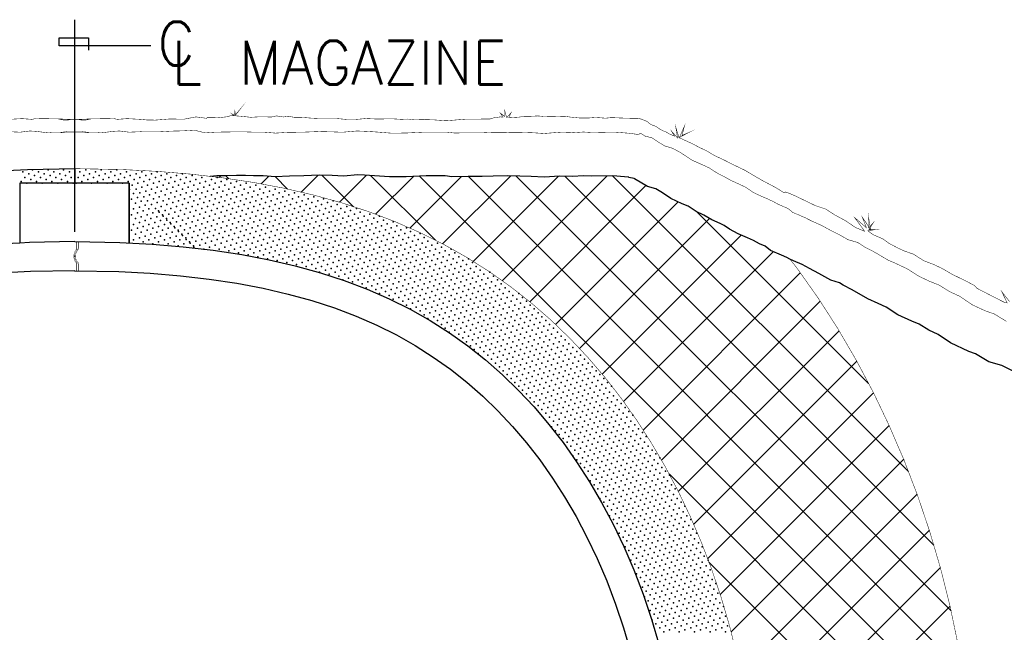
# Model space of a CAD drawing. Extents: x 18 to 372, y 0 to 250.
# Tile 8 of 11: x 313 to 341, y 52 to 70. Entities that reach past the tile are written whole.
import ezdxf

# ---------------------------------------------------------------- set-up
doc = ezdxf.new("R2010")
doc.units = 0
doc.header["$MEASUREMENT"] = 0
for name, color, linetype in [('ARC', 7, 'CONTINUOUS'), ('ARC-FTNG', 7, 'CONTINUOUS'), ('DWG-LINES', 7, 'CONTINUOUS'), ('HATCH', 7, 'CONTINUOUS'), ('POINTS', 7, 'CONTINUOUS'), ('SYMBOLS', 7, 'CONTINUOUS'), ('TEXT', 7, 'CONTINUOUS')]:
    doc.layers.add(name, color=color, linetype=linetype)
doc.styles.add('TXT_SHX', font='txt.shx')

# ---------------------------------------------------------------- blocks, each defined once
blk = doc.blocks.new('S_TERM')
at = {"layer": 'TEXT', "color": 253, "linetype": 'CONTINUOUS'}
blk.add_lwpolyline([(10.6041, -0.5721), (-1.99, -0.5721), (-1.99, 0.5176), (2.0445, 0.5176), (2.0445, -1.1714)], dxfattribs=at)

msp = doc.modelspace()

# ---------------------------------------------------------------- linework, layer by layer
at = {"layer": 'ARC', "color": 7, "linetype": 'CONTINUOUS'}
for points, const_width in [([(312.472, 65.619), (313.469, 65.671), (314.819, 65.696), (314.819, 65.276), (313.248, 65.276), (313.248, 63.57), (312.6, 63.535)], 0.0138), ([(333.743, 51.799), (333.53, 52.644), (333.288, 53.464), (333.02, 54.258), (332.725, 55.026), (332.405, 55.77), (332.061, 56.489), (331.693, 57.184), (331.301, 57.855), (330.885, 58.501), (330.446, 59.123), (329.982, 59.72), (329.493, 60.291), (328.98, 60.837), (328.442, 61.357), (327.878, 61.849), (327.288, 62.314), (326.673, 62.75), (326.031, 63.156), (325.363, 63.532), (324.668, 63.877), (323.947, 64.192), (323.199, 64.475), (322.423, 64.727), (321.619, 64.948), (320.787, 65.14), (319.926, 65.302), (319.036, 65.435), (318.688, 65.475), (318.116, 65.541), (317.165, 65.619), (316.168, 65.671), (314.819, 65.696), (314.819, 65.276), (316.389, 65.276), (316.389, 63.57), (317.038, 63.535), (317.924, 63.462), (318.776, 63.364), (319.594, 63.241), (320.376, 63.093), (321.125, 62.92), (321.841, 62.722), (322.525, 62.499), (323.179, 62.251), (323.805, 61.977), (324.404, 61.678), (324.979, 61.353), (325.529, 61.004), (326.056, 60.629), (326.561, 60.23), (327.045, 59.806), (327.508, 59.357), (327.952, 58.884), (328.375, 58.386), (328.78, 57.865), (329.165, 57.318), (329.531, 56.748), (329.878, 56.154), (330.205, 55.535), (330.512, 54.892), (330.797, 54.225), (331.062, 53.534), (331.303, 52.819), (331.521, 52.078)], 0.0138), ([(333.743, 51.799), (333.53, 52.644), (333.288, 53.464), (333.02, 54.258), (332.725, 55.026), (332.405, 55.77), (332.061, 56.489), (331.693, 57.184), (331.301, 57.855), (330.885, 58.501), (330.446, 59.123), (329.982, 59.72), (329.493, 60.291), (328.98, 60.837), (328.442, 61.357), (327.878, 61.849), (327.288, 62.314), (326.673, 62.75), (326.031, 63.156), (325.363, 63.532), (324.668, 63.877), (323.947, 64.192), (323.199, 64.475), (322.423, 64.727), (321.619, 64.948), (320.787, 65.14), (319.926, 65.302), (319.036, 65.435), (318.688, 65.475), (318.116, 65.541), (317.165, 65.619), (316.168, 65.671), (314.819, 65.696), (314.819, 65.276), (316.389, 65.276), (316.389, 63.57), (317.038, 63.535), (317.924, 63.462), (318.776, 63.364), (319.594, 63.241), (320.376, 63.093), (321.125, 62.92), (321.841, 62.722), (322.525, 62.499), (323.179, 62.251), (323.805, 61.977), (324.404, 61.678), (324.979, 61.353), (325.529, 61.004), (326.056, 60.629), (326.561, 60.23), (327.045, 59.806), (327.508, 59.357), (327.952, 58.884), (328.375, 58.386), (328.78, 57.865), (329.165, 57.318), (329.531, 56.748), (329.878, 56.154), (330.205, 55.535), (330.512, 54.892), (330.797, 54.225), (331.062, 53.534), (331.303, 52.819), (331.521, 52.078)], 0.00984), ([(335.259, 63.113), (335.467, 62.846), (336.067, 61.998), (336.629, 61.124), (337.154, 60.225), (337.644, 59.302), (338.097, 58.353), (338.516, 57.379), (338.899, 56.379), (339.248, 55.35), (339.56, 54.292), (339.834, 53.202), (340.069, 52.077)], 0.0138), ([(335.259, 63.113), (335.467, 62.846), (336.067, 61.998), (336.629, 61.124), (337.154, 60.225), (337.644, 59.302), (338.097, 58.353), (338.516, 57.379), (338.899, 56.379), (339.248, 55.35), (339.56, 54.292), (339.834, 53.202), (340.069, 52.077)], 0.00984)]:
    msp.add_lwpolyline(points, dxfattribs=dict(at, const_width=const_width))
for points in [[(312.472, 65.619), (313.469, 65.671), (314.819, 65.696), (314.819, 65.276), (313.248, 65.276), (313.248, 63.57), (312.6, 63.535)], [(335.259, 63.113), (335.169, 63.159), (335.017, 63.227), (334.701, 63.352), (334.549, 63.478), (334.388, 63.546), (334.215, 63.642), (334.05, 63.717), (333.78, 63.835), (333.532, 63.964), (333.377, 64.074), (333.271, 64.124), (333.027, 64.235), (332.796, 64.362), (332.579, 64.469), (332.348, 64.62), (332.183, 64.694), (331.859, 64.838), (331.616, 65), (331.479, 65.088), (331.427, 65.116), (331.187, 65.189), (330.819, 65.406), (330.81, 65.412), (330.654, 65.447), (330.652, 65.448), (330.532, 65.465), (330.197, 65.49), (329.59, 65.478), (329.364, 65.491), (329.046, 65.47), (328.68, 65.482), (328.241, 65.448), (327.861, 65.472), (327.545, 65.484), (327.199, 65.486), (326.777, 65.484), (326.466, 65.469), (326.063, 65.469), (325.595, 65.466), (325.409, 65.486), (325.161, 65.486), (324.868, 65.49), (324.297, 65.464), (323.812, 65.461), (323.391, 65.494), (323.101, 65.513), (322.914, 65.521), (322.498, 65.484), (322.177, 65.497), (321.811, 65.505), (321.364, 65.489), (320.959, 65.484), (320.551, 65.458), (320.204, 65.486), (319.93, 65.489), (319.698, 65.496), (319.441, 65.498), (319.133, 65.494), (318.884, 65.489), (318.688, 65.475)], [(314.811, 63.609), (313.529, 63.584), (313.248, 63.57)], [(314.827, 63.609), (316.108, 63.584), (317.038, 63.535), (317.924, 63.462), (318.776, 63.364), (319.594, 63.241), (320.376, 63.093), (321.125, 62.92), (321.841, 62.722), (322.525, 62.499), (323.179, 62.251), (323.805, 61.977), (324.404, 61.678), (324.979, 61.353), (325.529, 61.004), (326.056, 60.629), (326.561, 60.23), (327.045, 59.806), (327.508, 59.357), (327.952, 58.884), (328.375, 58.386), (328.78, 57.865), (329.165, 57.318), (329.531, 56.748), (329.878, 56.154), (330.205, 55.535), (330.512, 54.892), (330.797, 54.225), (331.062, 53.534), (331.303, 52.819), (331.521, 52.078)], [(347.572, 56.917), (341.319, 60.067), (340.945, 60.174), (340.566, 60.405), (340.37, 60.474), (339.847, 60.716), (339.498, 60.955), (339.227, 61.08), (338.955, 61.249), (338.743, 61.333), (338.347, 61.521), (338.008, 61.736), (337.787, 61.839), (337.487, 61.973), (337.038, 62.235), (336.78, 62.366), (336.673, 62.435), (336.425, 62.506), (336.086, 62.703), (335.817, 62.839), (335.609, 62.952), (335.363, 63.06), (335.259, 63.113)], [(314.827, 62.776), (313.559, 62.752), (312.656, 62.704)], [(314.811, 62.776), (316.078, 62.752), (316.981, 62.704), (317.842, 62.633), (318.666, 62.538), (319.454, 62.419), (320.205, 62.278), (320.92, 62.112), (321.6, 61.924), (322.247, 61.713), (322.864, 61.479), (323.452, 61.222), (324.013, 60.942), (324.55, 60.638), (325.064, 60.312), (325.556, 59.962), (326.028, 59.589), (326.48, 59.193), (326.914, 58.773), (327.33, 58.329), (327.729, 57.861), (328.11, 57.369), (328.474, 56.853), (328.82, 56.313), (329.149, 55.749), (329.46, 55.161), (329.752, 54.549), (330.025, 53.912), (330.277, 53.252), (330.508, 52.568), (330.716, 51.859)]]:
    msp.add_lwpolyline(points, dxfattribs=at)
at = {"layer": 'ARC-FTNG', "color": 7, "linetype": 'CONTINUOUS', "const_width": 0.0138}
for points in [[(341.536, 61.898), (341.311, 62.185), (341.471, 61.858), (341.381, 61.878), (341.076, 62.033), (340.922, 62.113), (340.607, 62.275), (340.525, 62.36), (340.308, 62.475), (340.103, 62.575), (339.891, 62.679), (339.611, 62.842), (339.377, 62.954), (339.084, 63.064), (338.797, 63.249), (338.533, 63.341), (338.348, 63.426), (338.088, 63.563), (337.914, 63.69), (337.654, 63.8), (337.487, 63.918), (337.724, 63.958), (337.517, 63.95), (337.644, 64.152), (337.507, 64), (337.504, 64.337), (337.562, 63.963), (337.327, 64.312), (337.447, 64.007), (337.11, 64.297), (337.397, 63.905), (337.132, 64.015), (336.855, 64.205), (336.553, 64.367), (336.279, 64.542), (335.982, 64.641), (335.707, 64.774), (335.372, 64.936), (335.138, 65.031), (335.1, 65.004), (334.848, 65.158), (334.451, 65.368), (334.157, 65.54), (333.967, 65.653), (333.675, 65.792), (333.378, 65.942), (333.111, 66.067), (332.891, 66.199), (332.669, 66.304), (332.487, 66.401), (332.357, 66.461), (332.195, 66.536), (332.095, 66.586), (332.37, 66.728), (332.175, 66.644), (332.247, 66.916), (332.095, 66.566), (331.998, 66.883), (332.048, 66.574), (331.878, 66.766), (331.96, 66.626), (331.803, 66.693), (331.723, 66.743), (331.658, 66.766), (331.533, 66.831), (331.426, 66.906), (331.281, 66.958), (331.181, 67.045), (331.007, 67.113), (330.919, 67.133), (330.709, 67.135), (330.43, 67.143), (330.165, 67.155), (329.988, 67.138), (329.838, 67.15), (329.701, 67.158), (329.526, 67.145), (329.259, 67.143), (329.104, 67.158), (328.985, 67.17), (328.825, 67.193), (328.67, 67.188), (328.488, 67.18), (328.246, 67.185), (328.058, 67.203), (327.871, 67.193), (327.657, 67.19), (327.519, 67.168), (327.342, 67.158), (327.23, 67.148), (327.227, 67.153), (327.29, 67.295), (327.167, 67.15), (327.11, 67.347), (327.112, 67.188), (326.985, 67.283), (327.065, 67.168), (326.985, 67.175), (326.793, 67.148), (326.683, 67.113), (326.476, 67.115), (326.356, 67.108), (326.164, 67.11), (325.972, 67.108), (325.44, 67.065), (325.08, 67.09), (324.816, 67.098), (324.531, 67.09), (324.344, 67.113), (324.159, 67.105), (323.94, 67.118), (323.71, 67.118), (323.47, 67.113), (323.143, 67.128), (322.806, 67.098), (322.587, 67.103), (322.282, 67.13), (322.008, 67.128), (321.788, 67.13), (321.576, 67.14), (321.334, 67.16), (321.096, 67.163), (320.929, 67.193), (320.779, 67.173), (320.587, 67.203), (320.435, 67.17), (320.245, 67.178), (320.051, 67.175), (319.856, 67.163), (319.716, 67.178), (319.551, 67.195), (319.384, 67.208), (319.394, 67.21), (319.541, 67.387), (319.421, 67.228), (319.397, 67.345), (319.372, 67.21), (319.307, 67.263), (319.369, 67.23), (319.372, 67.233), (319.169, 67.178), (318.92, 67.15), (318.603, 67.153), (318.583, 67.135), (318.286, 67.175), (317.949, 67.11), (317.527, 67.115), (317.125, 67.083), (316.873, 67.088), (316.701, 67.105), (316.321, 67.125), (316.039, 67.105), (315.932, 67.128), (315.627, 67.123), (315.348, 67.12), (314.971, 67.105), (314.721, 67.09), (314.504, 67.085), (314.334, 67.12)], [(312.937, 67.105), (313.316, 67.125), (313.598, 67.105), (313.705, 67.128), (314.01, 67.123), (314.29, 67.12), (314.667, 67.105), (314.916, 67.09), (315.133, 67.085), (315.303, 67.12)], [(312.942, 66.751), (313.264, 66.738), (313.543, 66.773), (313.723, 66.761), (313.91, 66.738), (314.07, 66.718), (314.2, 66.731), (314.409, 66.731), (314.589, 66.751), (314.911, 66.736), (315.103, 66.736), (315.213, 66.723)], [(341.451, 61.329), (341.104, 61.541), (340.839, 61.634), (340.467, 61.806), (340.118, 62.045), (339.821, 62.183), (339.519, 62.37), (339.242, 62.48), (338.952, 62.617), (338.61, 62.834), (338.306, 62.977), (338.058, 63.086), (337.637, 63.334), (337.404, 63.451), (337.197, 63.586), (336.918, 63.666), (336.681, 63.803), (336.399, 63.945), (336.161, 64.075), (335.899, 64.19), (335.709, 64.287), (335.502, 64.379), (335.345, 64.442), (335.203, 64.559), (334.936, 64.671), (334.778, 64.759), (334.559, 64.859), (334.319, 64.963), (334.184, 65.033), (334.012, 65.156), (333.797, 65.258), (333.588, 65.353), (333.375, 65.47), (333.198, 65.558), (332.949, 65.72), (332.694, 65.835), (332.464, 65.937), (332.3, 66.047), (332.112, 66.167), (331.908, 66.277), (331.693, 66.341), (331.486, 66.464), (331.311, 66.581), (331.131, 66.621), (330.994, 66.706), (330.929, 66.671), (330.667, 66.708), (330.23, 66.741), (329.614, 66.728), (329.359, 66.743), (329.025, 66.721), (328.653, 66.733), (328.233, 66.701), (327.924, 66.721), (327.572, 66.733), (327.2, 66.736), (326.743, 66.733), (326.436, 66.718), (326.309, 66.718), (326.059, 66.718), (325.66, 66.716), (325.477, 66.736), (325.17, 66.736), (324.848, 66.741), (324.264, 66.713), (323.857, 66.711), (323.48, 66.741), (323.168, 66.761), (322.886, 66.773), (322.467, 66.736), (322.217, 66.746), (321.803, 66.756), (321.334, 66.738), (320.912, 66.733), (320.562, 66.711), (320.26, 66.736), (319.956, 66.738), (319.724, 66.746), (319.437, 66.748), (319.112, 66.743), (318.827, 66.738), (318.553, 66.718), (318.233, 66.796), (317.911, 66.776), (317.572, 66.768), (317.205, 66.746), (316.943, 66.748), (316.696, 66.751), (316.374, 66.738), (316.094, 66.773), (315.914, 66.761), (315.727, 66.738), (315.567, 66.718), (315.437, 66.731), (315.228, 66.731), (315.048, 66.751), (314.726, 66.736), (314.534, 66.736), (314.424, 66.723)]]:
    msp.add_lwpolyline(points, dxfattribs=at)
at = {"layer": 'DWG-LINES', "color": 7, "linetype": 'CONTINUOUS'}
msp.add_line((314.819, 63.89), (314.819, 69.953), dxfattribs=at)
msp.add_lwpolyline([(316.373, 63.571), (316.373, 65.276), (313.248, 65.276), (313.248, 63.609)], dxfattribs=at)
at = {"layer": 'DWG-LINES', "color": 7, "linetype": 'CONTINUOUS', "const_width": 0.00984}
msp.add_lwpolyline([(314.883, 63.013), (314.883, 62.773), (314.859, 62.773), (314.859, 63.004, -0.342997), (314.859, 63.38), (314.859, 63.611), (314.883, 63.611), (314.883, 63.372)], format="xyb", dxfattribs=at)
msp.add_lwpolyline([(314.915, 62.773), (314.915, 62.98, -0.454859), (314.915, 63.405), (314.915, 63.611), (314.94, 63.611), (314.939, 63.393, 0.480384), (314.94, 62.991), (314.94, 62.773)], format="xyb", close=True, dxfattribs=at)
at = {"layer": 'HATCH', "color": 7, "linetype": 'CONTINUOUS'}
for p, q in [((318.949, 65.445), (318.995, 65.491)), ((319.229, 65.406), (319.141, 65.494)), ((320.146, 65.26), (320.359, 65.474)), ((320.903, 65.113), (320.558, 65.458)), ((321.29, 65.024), (321.77, 65.504)), ((322.789, 64.608), (321.894, 65.503)), ((322.385, 64.737), (323.156, 65.509)), ((325.13, 63.648), (323.276, 65.501)), ((323.419, 64.391), (324.501, 65.473)), ((324.402, 63.993), (325.876, 65.467)), ((340.403, 49.755), (324.677, 65.481)), ((325.336, 63.546), (327.276, 65.485)), ((340.19, 51.35), (326.071, 65.469)), ((326.212, 63.041), (328.651, 65.48)), ((327.041, 62.489), (330.039, 65.487)), ((339.865, 53.056), (327.437, 65.484)), ((339.372, 54.93), (328.825, 65.477)), ((338.648, 57.035), (330.193, 65.49)), ((327.825, 61.892), (331.146, 65.213)), ((328.558, 61.245), (332.062, 64.748)), ((337.51, 59.553), (332.609, 64.454)), ((329.248, 60.553), (332.964, 64.269)), ((329.896, 59.82), (333.871, 63.795)), ((330.501, 59.044), (334.779, 63.322)), ((331.063, 58.225), (335.557, 62.719)), ((331.586, 57.367), (336.126, 61.907)), ((332.07, 56.47), (336.664, 61.064)), ((332.509, 55.528), (337.172, 60.191)), ((332.909, 54.547), (337.65, 59.288)), ((333.268, 53.525), (338.097, 58.354)), ((333.578, 52.454), (338.512, 57.388)), ((340.509, 48.268), (331.805, 56.973)), ((333.84, 51.335), (338.895, 56.39)), ((334.051, 50.166), (339.245, 55.359)), ((340.534, 46.863), (332.945, 54.452)), ((334.2, 48.934), (339.56, 54.293)), ((334.276, 47.628), (339.837, 53.189))]:
    msp.add_line(p, q, dxfattribs=at)
for p in [(313.341, 65.608), (313.617, 65.663), (313.783, 65.608), (314.059, 65.663), (314.225, 65.608), (314.501, 65.663), (314.667, 65.608), (314.97, 65.608), (315.136, 65.663), (315.412, 65.608), (315.578, 65.663), (315.854, 65.608), (316.02, 65.663), (316.296, 65.608), (316.738, 65.608), (317.18, 65.608), (313.286, 65.332), (313.396, 65.442), (313.507, 65.552), (313.562, 65.387), (313.673, 65.497), (313.728, 65.332), (313.838, 65.442), (313.949, 65.552), (314.004, 65.387), (314.115, 65.497), (314.17, 65.332), (314.28, 65.442), (314.391, 65.552), (314.446, 65.387), (314.557, 65.497), (314.612, 65.332), (314.722, 65.442), (314.915, 65.442), (315.026, 65.332), (315.081, 65.497), (315.191, 65.387), (315.247, 65.552), (315.357, 65.442), (315.467, 65.332), (315.523, 65.497), (315.633, 65.387), (315.688, 65.552), (315.799, 65.442), (315.909, 65.332), (315.965, 65.497), (316.075, 65.387), (316.13, 65.552), (316.241, 65.442), (316.351, 65.332), (316.407, 65.497), (316.517, 65.387), (316.572, 65.552), (316.683, 65.442), (316.793, 65.332), (316.849, 65.497), (316.959, 65.387), (317.014, 65.552), (317.125, 65.442), (317.235, 65.332), (317.29, 65.497), (317.401, 65.387), (317.456, 65.552), (317.567, 65.442), (317.677, 65.332), (317.732, 65.497), (317.843, 65.387), (317.898, 65.552), (318.009, 65.442), (318.119, 65.332), (318.174, 65.497), (318.285, 65.387), (318.45, 65.442), (318.561, 65.332), (318.727, 65.387), (318.892, 65.442), (319.003, 65.332), (319.168, 65.387), (319.445, 65.332), (313.452, 65.276), (313.894, 65.276), (314.336, 65.276), (314.777, 65.276), (314.86, 65.276), (315.302, 65.276), (315.744, 65.276), (316.186, 65.276), (316.39, 65.096), (316.462, 65.221), (316.572, 65.111), (316.627, 65.276), (316.738, 65.166), (316.849, 65.055), (316.904, 65.221), (317.014, 65.111), (317.069, 65.276), (317.18, 65.166), (317.29, 65.055), (317.346, 65.221), (317.456, 65.111), (317.511, 65.276), (317.622, 65.166), (317.732, 65.055), (317.788, 65.221), (317.898, 65.111), (317.953, 65.276), (318.064, 65.166), (318.174, 65.055), (318.229, 65.221), (318.34, 65.111), (318.395, 65.276), (318.506, 65.166), (318.616, 65.055), (318.671, 65.221), (318.782, 65.111), (318.837, 65.276), (318.948, 65.166), (319.058, 65.055), (319.113, 65.221), (319.224, 65.111), (319.279, 65.276), (319.389, 65.166), (319.5, 65.055), (319.555, 65.221), (319.666, 65.111), (319.721, 65.276), (319.831, 65.166), (319.942, 65.055), (319.997, 65.221), (320.108, 65.111), (320.273, 65.166), (320.384, 65.055), (320.55, 65.111), (320.826, 65.055), (316.446, 64.82), (316.501, 64.985), (316.611, 64.875), (316.683, 65), (316.722, 64.764), (316.793, 64.89), (316.904, 64.779), (316.959, 64.945), (317.069, 64.834), (317.125, 65), (317.18, 64.724), (317.235, 64.89), (317.346, 64.779), (317.401, 64.945), (317.511, 64.834), (317.567, 65), (317.622, 64.724), (317.677, 64.89), (317.788, 64.779), (317.843, 64.945), (317.953, 64.834), (318.009, 65), (318.064, 64.724), (318.119, 64.89), (318.229, 64.779), (318.285, 64.945), (318.395, 64.834), (318.45, 65), (318.506, 64.724), (318.561, 64.89), (318.671, 64.779), (318.727, 64.945), (318.837, 64.834), (318.892, 65), (318.948, 64.724), (319.003, 64.89), (319.113, 64.779), (319.168, 64.945), (319.279, 64.834), (319.334, 65), (319.389, 64.724), (319.445, 64.89), (319.555, 64.779), (319.61, 64.945), (319.721, 64.834), (319.776, 65), (319.831, 64.724), (319.887, 64.89), (319.997, 64.779), (320.052, 64.945), (320.163, 64.834), (320.218, 65), (320.273, 64.724), (320.329, 64.89), (320.439, 64.779), (320.494, 64.945), (320.605, 64.834), (320.66, 65), (320.715, 64.724), (320.771, 64.89), (320.881, 64.779), (320.936, 64.945), (321.047, 64.834), (321.102, 65), (321.157, 64.724), (321.212, 64.89), (321.323, 64.779), (321.378, 64.945), (321.489, 64.834), (321.599, 64.724), (321.654, 64.89), (321.765, 64.779), (321.93, 64.834), (322.041, 64.724), (322.207, 64.779), (316.501, 64.543), (316.556, 64.709), (316.667, 64.599), (316.777, 64.488), (316.832, 64.654), (316.943, 64.543), (317.014, 64.669), (317.125, 64.558), (317.219, 64.488), (317.235, 64.448), (317.29, 64.613), (317.401, 64.503), (317.456, 64.669), (317.567, 64.558), (317.677, 64.448), (317.732, 64.613), (317.843, 64.503), (317.898, 64.669), (318.009, 64.558), (318.119, 64.448), (318.174, 64.613), (318.285, 64.503), (318.34, 64.669), (318.45, 64.558), (318.561, 64.448), (318.616, 64.613), (318.727, 64.503), (318.782, 64.669), (318.892, 64.558), (319.003, 64.448), (319.058, 64.613), (319.168, 64.503), (319.224, 64.669), (319.334, 64.558), (319.445, 64.448), (319.5, 64.613), (319.61, 64.503), (319.666, 64.669), (319.776, 64.558), (319.887, 64.448), (319.942, 64.613), (320.052, 64.503), (320.108, 64.669), (320.218, 64.558), (320.329, 64.448), (320.384, 64.613), (320.494, 64.503), (320.55, 64.669), (320.66, 64.558), (320.771, 64.448), (320.826, 64.613), (320.936, 64.503), (320.991, 64.669), (321.102, 64.558), (321.212, 64.448), (321.268, 64.613), (321.378, 64.503), (321.433, 64.669), (321.544, 64.558), (321.654, 64.448), (321.709, 64.613), (321.82, 64.503), (321.875, 64.669), (321.986, 64.558), (322.096, 64.448), (322.151, 64.613), (322.262, 64.503), (322.317, 64.669), (322.428, 64.558), (322.538, 64.448), (322.593, 64.613), (322.704, 64.503), (322.87, 64.558), (322.98, 64.448), (316.446, 64.378), (316.556, 64.267), (316.611, 64.433), (316.722, 64.323), (316.832, 64.212), (316.888, 64.378), (316.998, 64.267), (317.053, 64.433), (317.164, 64.323), (317.274, 64.212), (317.33, 64.378), (317.346, 64.337), (317.44, 64.267), (317.456, 64.227), (317.511, 64.392), (317.622, 64.282), (317.732, 64.171), (317.788, 64.337), (317.898, 64.227), (317.953, 64.392), (318.064, 64.282), (318.174, 64.171), (318.229, 64.337), (318.34, 64.227), (318.395, 64.392), (318.506, 64.282), (318.616, 64.171), (318.671, 64.337), (318.782, 64.227), (318.837, 64.392), (318.948, 64.282), (319.058, 64.171), (319.113, 64.337), (319.224, 64.227), (319.279, 64.392), (319.389, 64.282), (319.5, 64.171), (319.555, 64.337), (319.666, 64.227), (319.721, 64.392), (319.831, 64.282), (319.942, 64.171), (319.997, 64.337), (320.108, 64.227), (320.163, 64.392), (320.273, 64.282), (320.384, 64.171), (320.439, 64.337), (320.55, 64.227), (320.605, 64.392), (320.715, 64.282), (320.826, 64.171), (320.881, 64.337), (320.991, 64.227), (321.047, 64.392), (321.157, 64.282), (321.268, 64.171), (321.323, 64.337), (321.433, 64.227), (321.489, 64.392), (321.599, 64.282), (321.709, 64.171), (321.765, 64.337), (321.875, 64.227), (321.93, 64.392), (322.041, 64.282), (322.151, 64.171), (322.207, 64.337), (322.317, 64.227), (322.372, 64.392), (322.483, 64.282), (322.593, 64.171), (322.649, 64.337), (322.759, 64.227), (322.814, 64.392), (322.925, 64.282), (323.035, 64.171), (323.091, 64.337), (323.201, 64.227), (323.256, 64.392), (323.367, 64.282), (323.477, 64.171), (323.532, 64.337), (323.643, 64.227), (323.919, 64.171), (316.446, 63.936), (316.501, 64.102), (316.611, 63.991), (316.667, 64.157), (316.722, 63.881), (316.777, 64.046), (316.888, 63.936), (316.943, 64.102), (317.053, 63.991), (317.109, 64.157), (317.164, 63.881), (317.219, 64.046), (317.33, 63.936), (317.385, 64.102), (317.495, 63.991), (317.55, 64.157), (317.567, 64.116), (317.606, 63.881), (317.661, 64.046), (317.677, 64.006), (317.772, 63.936), (317.788, 63.895), (317.843, 64.061), (317.953, 63.95), (318.009, 64.116), (318.119, 64.006), (318.229, 63.895), (318.285, 64.061), (318.395, 63.95), (318.45, 64.116), (318.561, 64.006), (318.671, 63.895), (318.727, 64.061), (318.837, 63.95), (318.892, 64.116), (319.003, 64.006), (319.113, 63.895), (319.168, 64.061), (319.279, 63.95), (319.334, 64.116), (319.445, 64.006), (319.555, 63.895), (319.61, 64.061), (319.721, 63.95), (319.776, 64.116), (319.887, 64.006), (319.997, 63.895), (320.052, 64.061), (320.163, 63.95), (320.218, 64.116), (320.329, 64.006), (320.439, 63.895), (320.494, 64.061), (320.605, 63.95), (320.66, 64.116), (320.771, 64.006), (320.881, 63.895), (320.936, 64.061), (321.047, 63.95), (321.102, 64.116), (321.212, 64.006), (321.323, 63.895), (321.378, 64.061), (321.489, 63.95), (321.544, 64.116), (321.654, 64.006), (321.765, 63.895), (321.82, 64.061), (321.93, 63.95), (321.986, 64.116), (322.096, 64.006), (322.207, 63.895), (322.262, 64.061), (322.372, 63.95), (322.428, 64.116), (322.538, 64.006), (322.649, 63.895), (322.704, 64.061), (322.814, 63.95), (322.87, 64.116), (322.98, 64.006), (323.091, 63.895), (323.146, 64.061), (323.256, 63.95), (323.312, 64.116), (323.422, 64.006), (323.532, 63.895), (323.588, 64.061), (323.698, 63.95), (323.753, 64.116), (323.864, 64.006), (323.974, 63.895), (324.03, 64.061), (324.14, 63.95), (324.306, 64.006), (324.416, 63.895), (316.501, 63.66), (316.556, 63.825), (316.667, 63.715), (316.777, 63.604), (316.832, 63.77), (316.943, 63.66), (316.998, 63.825), (317.109, 63.715), (317.219, 63.604), (317.274, 63.77), (317.385, 63.66), (317.44, 63.825), (317.55, 63.715), (317.661, 63.604), (317.716, 63.77), (317.827, 63.66), (317.882, 63.825), (317.898, 63.785), (317.992, 63.715), (318.009, 63.674), (318.064, 63.84), (318.103, 63.604), (318.174, 63.73), (318.285, 63.619), (318.34, 63.785), (318.45, 63.674), (318.506, 63.84), (318.616, 63.73), (318.727, 63.619), (318.782, 63.785), (318.892, 63.674), (318.948, 63.84), (319.058, 63.73), (319.168, 63.619), (319.224, 63.785), (319.334, 63.674), (319.389, 63.84), (319.5, 63.73), (319.61, 63.619), (319.666, 63.785), (319.776, 63.674), (319.831, 63.84), (319.942, 63.73), (320.052, 63.619), (320.108, 63.785), (320.218, 63.674), (320.273, 63.84), (320.384, 63.73), (320.494, 63.619), (320.55, 63.785), (320.66, 63.674), (320.715, 63.84), (320.826, 63.73), (320.936, 63.619), (320.991, 63.785), (321.102, 63.674), (321.157, 63.84), (321.268, 63.73), (321.378, 63.619), (321.433, 63.785), (321.544, 63.674), (321.599, 63.84), (321.709, 63.73), (321.82, 63.619), (321.875, 63.785), (321.986, 63.674), (322.041, 63.84), (322.151, 63.73), (322.262, 63.619), (322.317, 63.785), (322.428, 63.674), (322.483, 63.84), (322.593, 63.73), (322.704, 63.619), (322.759, 63.785), (322.87, 63.674), (322.925, 63.84), (323.035, 63.73), (323.146, 63.619), (323.201, 63.785), (323.312, 63.674), (323.367, 63.84), (323.477, 63.73), (323.588, 63.619), (323.643, 63.785), (323.753, 63.674), (323.809, 63.84), (323.919, 63.73), (324.03, 63.619), (324.085, 63.785), (324.195, 63.674), (324.25, 63.84), (324.361, 63.73), (324.471, 63.619), (324.527, 63.785), (324.637, 63.674), (324.692, 63.84), (324.803, 63.73), (324.913, 63.619), (317.053, 63.549), (317.495, 63.549), (317.772, 63.494), (317.937, 63.549), (318.119, 63.564), (318.213, 63.494), (318.229, 63.453), (318.395, 63.509), (318.506, 63.398), (318.561, 63.564), (318.671, 63.453), (318.837, 63.509), (318.948, 63.398), (319.003, 63.564), (319.113, 63.453), (319.224, 63.343), (319.279, 63.509), (319.389, 63.398), (319.445, 63.564), (319.555, 63.453), (319.666, 63.343), (319.721, 63.509), (319.831, 63.398), (319.887, 63.564), (319.997, 63.453), (320.108, 63.343), (320.163, 63.509), (320.273, 63.398), (320.329, 63.564), (320.439, 63.453), (320.55, 63.343), (320.605, 63.509), (320.715, 63.398), (320.771, 63.564), (320.881, 63.453), (320.991, 63.343), (321.047, 63.509), (321.157, 63.398), (321.212, 63.564), (321.323, 63.453), (321.433, 63.343), (321.489, 63.509), (321.599, 63.398), (321.654, 63.564), (321.765, 63.453), (321.875, 63.343), (321.93, 63.509), (322.041, 63.398), (322.096, 63.564), (322.207, 63.453), (322.317, 63.343), (322.372, 63.509), (322.483, 63.398), (322.538, 63.564), (322.649, 63.453), (322.759, 63.343), (322.814, 63.509), (322.925, 63.398), (322.98, 63.564), (323.091, 63.453), (323.201, 63.343), (323.256, 63.509), (323.367, 63.398), (323.422, 63.564), (323.532, 63.453), (323.643, 63.343), (323.698, 63.509), (323.809, 63.398), (323.864, 63.564), (323.974, 63.453), (324.085, 63.343), (324.14, 63.509), (324.25, 63.398), (324.306, 63.564), (324.416, 63.453), (324.527, 63.343), (324.582, 63.509), (324.692, 63.398), (324.748, 63.564), (324.858, 63.453), (324.969, 63.343), (325.024, 63.509), (325.134, 63.398), (325.19, 63.564), (325.3, 63.453), (325.411, 63.343), (325.576, 63.398), (319.5, 63.288), (319.776, 63.232), (319.942, 63.288), (320.052, 63.177), (320.218, 63.232), (320.329, 63.122), (320.384, 63.288), (320.494, 63.177), (320.605, 63.067), (320.66, 63.232), (320.771, 63.122), (320.826, 63.288), (320.936, 63.177), (321.047, 63.067), (321.102, 63.232), (321.212, 63.122), (321.268, 63.288), (321.378, 63.177), (321.489, 63.067), (321.544, 63.232), (321.654, 63.122), (321.709, 63.288), (321.82, 63.177), (321.93, 63.067), (321.986, 63.232), (322.096, 63.122), (322.151, 63.288), (322.262, 63.177), (322.372, 63.067), (322.428, 63.232), (322.538, 63.122), (322.593, 63.288), (322.704, 63.177), (322.814, 63.067), (322.87, 63.232), (322.98, 63.122), (323.035, 63.288), (323.146, 63.177), (323.256, 63.067), (323.312, 63.232), (323.422, 63.122), (323.477, 63.288), (323.588, 63.177), (323.698, 63.067), (323.753, 63.232), (323.864, 63.122), (323.919, 63.288), (324.03, 63.177), (324.14, 63.067), (324.195, 63.232), (324.306, 63.122), (324.361, 63.288), (324.471, 63.177), (324.582, 63.067), (324.637, 63.232), (324.748, 63.122), (324.803, 63.288), (324.913, 63.177), (325.024, 63.067), (325.079, 63.232), (325.19, 63.122), (325.245, 63.288), (325.355, 63.177), (325.466, 63.067), (325.521, 63.232), (325.632, 63.122), (325.687, 63.288), (325.797, 63.177), (325.908, 63.067), (326.073, 63.122), (320.881, 63.011), (321.157, 62.956), (321.323, 63.011), (321.433, 62.901), (321.599, 62.956), (321.709, 62.846), (321.765, 63.011), (321.875, 62.901), (321.986, 62.791), (322.041, 62.956), (322.151, 62.846), (322.207, 63.011), (322.317, 62.901), (322.428, 62.791), (322.483, 62.956), (322.593, 62.846), (322.649, 63.011), (322.759, 62.901), (322.87, 62.791), (322.925, 62.956), (323.035, 62.846), (323.091, 63.011), (323.201, 62.901), (323.312, 62.791), (323.367, 62.956), (323.477, 62.846), (323.532, 63.011), (323.643, 62.901), (323.753, 62.791), (323.809, 62.956), (323.919, 62.846), (323.974, 63.011), (324.085, 62.901), (324.195, 62.791), (324.25, 62.956), (324.361, 62.846), (324.416, 63.011), (324.527, 62.901), (324.637, 62.791), (324.692, 62.956), (324.803, 62.846), (324.858, 63.011), (324.969, 62.901), (325.079, 62.791), (325.134, 62.956), (325.245, 62.846), (325.3, 63.011), (325.411, 62.901), (325.521, 62.791), (325.576, 62.956), (325.687, 62.846), (325.742, 63.011), (325.853, 62.901), (325.963, 62.791), (326.018, 62.956), (326.129, 62.846), (326.184, 63.011), (326.294, 62.901), (326.405, 62.791), (321.82, 62.735), (322.096, 62.68), (322.262, 62.735), (322.372, 62.625), (322.483, 62.514), (322.538, 62.68), (322.649, 62.57), (322.704, 62.735), (322.814, 62.625), (322.925, 62.514), (322.98, 62.68), (323.091, 62.57), (323.146, 62.735), (323.256, 62.625), (323.367, 62.514), (323.422, 62.68), (323.532, 62.57), (323.588, 62.735), (323.698, 62.625), (323.809, 62.514), (323.864, 62.68), (323.974, 62.57), (324.03, 62.735), (324.14, 62.625), (324.25, 62.514), (324.306, 62.68), (324.416, 62.57), (324.471, 62.735), (324.582, 62.625), (324.692, 62.514), (324.748, 62.68), (324.858, 62.57), (324.913, 62.735), (325.024, 62.625), (325.134, 62.514), (325.19, 62.68), (325.3, 62.57), (325.355, 62.735), (325.466, 62.625), (325.576, 62.514), (325.632, 62.68), (325.742, 62.57), (325.797, 62.735), (325.908, 62.625), (326.018, 62.514), (326.073, 62.68), (326.184, 62.57), (326.239, 62.735), (326.35, 62.625), (326.46, 62.514), (326.515, 62.68), (326.626, 62.57), (326.681, 62.735), (326.791, 62.625), (326.902, 62.514), (322.759, 62.459), (323.035, 62.404), (323.146, 62.293), (323.201, 62.459), (323.312, 62.349), (323.422, 62.238), (323.477, 62.404), (323.588, 62.293), (323.643, 62.459), (323.753, 62.349), (323.864, 62.238), (323.919, 62.404), (324.03, 62.293), (324.085, 62.459), (324.195, 62.349), (324.306, 62.238), (324.361, 62.404), (324.471, 62.293), (324.527, 62.459), (324.637, 62.349), (324.748, 62.238), (324.803, 62.404), (324.913, 62.293), (324.969, 62.459), (325.079, 62.349), (325.19, 62.238), (325.245, 62.404), (325.355, 62.293), (325.411, 62.459), (325.521, 62.349), (325.632, 62.238), (325.687, 62.404), (325.797, 62.293), (325.853, 62.459), (325.963, 62.349), (326.073, 62.238), (326.129, 62.404), (326.239, 62.293), (326.294, 62.459), (326.405, 62.349), (326.515, 62.238), (326.571, 62.404), (326.681, 62.293), (326.736, 62.459), (326.847, 62.349), (326.957, 62.238), (327.012, 62.404), (327.123, 62.293), (323.532, 62.128), (323.698, 62.183), (323.809, 62.072), (323.919, 61.962), (323.974, 62.128), (324.085, 62.017), (324.14, 62.183), (324.25, 62.072), (324.361, 61.962), (324.416, 62.128), (324.527, 62.017), (324.582, 62.183), (324.692, 62.072), (324.803, 61.962), (324.858, 62.128), (324.969, 62.017), (325.024, 62.183), (325.134, 62.072), (325.245, 61.962), (325.3, 62.128), (325.411, 62.017), (325.466, 62.183), (325.576, 62.072), (325.687, 61.962), (325.742, 62.128), (325.853, 62.017), (325.908, 62.183), (326.018, 62.072), (326.129, 61.962), (326.184, 62.128), (326.294, 62.017), (326.35, 62.183), (326.46, 62.072), (326.571, 61.962), (326.626, 62.128), (326.736, 62.017), (326.791, 62.183), (326.902, 62.072), (327.012, 61.962), (327.068, 62.128), (327.178, 62.017), (327.233, 62.183), (327.344, 62.072), (327.454, 61.962), (327.51, 62.128), (327.62, 62.017), (324.195, 61.907), (324.306, 61.796), (324.416, 61.686), (324.471, 61.851), (324.582, 61.741), (324.637, 61.907), (324.692, 61.63), (324.748, 61.796), (324.858, 61.686), (324.913, 61.851), (325.024, 61.741), (325.079, 61.907), (325.134, 61.63), (325.19, 61.796), (325.3, 61.686), (325.355, 61.851), (325.466, 61.741), (325.521, 61.907), (325.576, 61.63), (325.632, 61.796), (325.742, 61.686), (325.797, 61.851), (325.908, 61.741), (325.963, 61.907), (326.018, 61.63), (326.073, 61.796), (326.184, 61.686), (326.239, 61.851), (326.35, 61.741), (326.405, 61.907), (326.46, 61.63), (326.515, 61.796), (326.626, 61.686), (326.681, 61.851), (326.791, 61.741), (326.847, 61.907), (326.902, 61.63), (326.957, 61.796), (327.068, 61.686), (327.123, 61.851), (327.233, 61.741), (327.289, 61.907), (327.344, 61.63), (327.399, 61.796), (327.51, 61.686), (327.565, 61.851), (327.675, 61.741), (327.731, 61.907), (327.786, 61.63), (327.841, 61.796), (327.952, 61.686), (324.803, 61.52), (324.913, 61.41), (324.969, 61.575), (325.079, 61.465), (325.19, 61.354), (325.245, 61.52), (325.355, 61.41), (325.411, 61.575), (325.521, 61.465), (325.632, 61.354), (325.687, 61.52), (325.797, 61.41), (325.853, 61.575), (325.963, 61.465), (326.073, 61.354), (326.129, 61.52), (326.239, 61.41), (326.294, 61.575), (326.405, 61.465), (326.515, 61.354), (326.571, 61.52), (326.681, 61.41), (326.736, 61.575), (326.847, 61.465), (326.957, 61.354), (327.012, 61.52), (327.123, 61.41), (327.178, 61.575), (327.289, 61.465), (327.399, 61.354), (327.454, 61.52), (327.565, 61.41), (327.62, 61.575), (327.731, 61.465), (327.841, 61.354), (327.896, 61.52), (328.007, 61.41), (328.062, 61.575), (328.173, 61.465), (328.283, 61.354), (325.3, 61.244), (325.411, 61.133), (325.466, 61.299), (325.576, 61.189), (325.687, 61.078), (325.742, 61.244), (325.853, 61.133), (325.908, 61.299), (326.018, 61.189), (326.129, 61.078), (326.184, 61.244), (326.294, 61.133), (326.35, 61.299), (326.46, 61.189), (326.571, 61.078), (326.626, 61.244), (326.736, 61.133), (326.791, 61.299), (326.902, 61.189), (327.012, 61.078), (327.068, 61.244), (327.178, 61.133), (327.233, 61.299), (327.344, 61.189), (327.454, 61.078), (327.51, 61.244), (327.62, 61.133), (327.675, 61.299), (327.786, 61.189), (327.896, 61.078), (327.952, 61.244), (328.062, 61.133), (328.117, 61.299), (328.228, 61.189), (328.338, 61.078), (328.394, 61.244), (328.504, 61.133), (325.521, 61.023), (325.797, 60.968), (325.908, 60.857), (325.963, 61.023), (326.073, 60.912), (326.184, 60.802), (326.239, 60.968), (326.35, 60.857), (326.405, 61.023), (326.515, 60.912), (326.626, 60.802), (326.681, 60.968), (326.791, 60.857), (326.847, 61.023), (326.957, 60.912), (327.068, 60.802), (327.123, 60.968), (327.233, 60.857), (327.289, 61.023), (327.399, 60.912), (327.51, 60.802), (327.565, 60.968), (327.675, 60.857), (327.731, 61.023), (327.841, 60.912), (327.952, 60.802), (328.007, 60.968), (328.117, 60.857), (328.173, 61.023), (328.283, 60.912), (328.394, 60.802), (328.449, 60.968), (328.559, 60.857), (328.614, 61.023), (328.725, 60.912), (328.835, 60.802), (326.018, 60.747), (326.129, 60.636), (326.239, 60.526), (326.294, 60.691), (326.405, 60.581), (326.46, 60.747), (326.571, 60.636), (326.681, 60.526), (326.736, 60.691), (326.847, 60.581), (326.902, 60.747), (327.012, 60.636), (327.123, 60.526), (327.178, 60.691), (327.289, 60.581), (327.344, 60.747), (327.454, 60.636), (327.565, 60.526), (327.62, 60.691), (327.731, 60.581), (327.786, 60.747), (327.896, 60.636), (328.007, 60.526), (328.062, 60.691), (328.173, 60.581), (328.228, 60.747), (328.338, 60.636), (328.449, 60.526), (328.504, 60.691), (328.614, 60.581), (328.67, 60.747), (328.78, 60.636), (328.891, 60.526), (328.946, 60.691), (329.056, 60.581), (326.35, 60.415), (326.515, 60.47), (326.626, 60.36), (326.736, 60.249), (326.791, 60.415), (326.902, 60.305), (326.957, 60.47), (327.068, 60.36), (327.178, 60.249), (327.233, 60.415), (327.344, 60.305), (327.399, 60.47), (327.51, 60.36), (327.62, 60.249), (327.675, 60.415), (327.786, 60.305), (327.841, 60.47), (327.952, 60.36), (328.062, 60.249), (328.117, 60.415), (328.228, 60.305), (328.283, 60.47), (328.394, 60.36), (328.504, 60.249), (328.559, 60.415), (328.67, 60.305), (328.725, 60.47), (328.835, 60.36), (328.946, 60.249), (329.001, 60.415), (329.112, 60.305), (329.167, 60.47), (329.277, 60.36), (329.388, 60.249), (326.847, 60.139), (326.957, 60.029), (327.012, 60.194), (327.123, 60.084), (327.233, 59.973), (327.289, 60.139), (327.399, 60.029), (327.454, 60.194), (327.565, 60.084), (327.675, 59.973), (327.731, 60.139), (327.841, 60.029), (327.896, 60.194), (328.007, 60.084), (328.117, 59.973), (328.173, 60.139), (328.283, 60.029), (328.338, 60.194), (328.449, 60.084), (328.559, 59.973), (328.614, 60.139), (328.725, 60.029), (328.78, 60.194), (328.891, 60.084), (329.001, 59.973), (329.056, 60.139), (329.167, 60.029), (329.222, 60.194), (329.332, 60.084), (329.443, 59.973), (329.498, 60.139), (329.609, 60.029), (327.068, 59.918), (327.178, 59.808), (327.289, 59.697), (327.344, 59.863), (327.454, 59.752), (327.51, 59.918), (327.62, 59.808), (327.731, 59.697), (327.786, 59.863), (327.896, 59.752), (327.952, 59.918), (328.062, 59.808), (328.173, 59.697), (328.228, 59.863), (328.338, 59.752), (328.394, 59.918), (328.504, 59.808), (328.614, 59.697), (328.67, 59.863), (328.78, 59.752), (328.835, 59.918), (328.946, 59.808), (329.056, 59.697), (329.112, 59.863), (329.222, 59.752), (329.277, 59.918), (329.388, 59.808), (329.498, 59.697), (329.553, 59.863), (329.664, 59.752), (329.719, 59.918), (329.83, 59.808), (329.94, 59.697), (327.399, 59.587), (327.51, 59.476), (327.565, 59.642), (327.675, 59.531), (327.786, 59.421), (327.841, 59.587), (327.952, 59.476), (328.007, 59.642), (328.117, 59.531), (328.228, 59.421), (328.283, 59.587), (328.394, 59.476), (328.449, 59.642), (328.559, 59.531), (328.67, 59.421), (328.725, 59.587), (328.835, 59.476), (328.891, 59.642), (329.001, 59.531), (329.112, 59.421), (329.167, 59.587), (329.277, 59.476), (329.332, 59.642), (329.443, 59.531), (329.553, 59.421), (329.609, 59.587), (329.719, 59.476), (329.774, 59.642), (329.885, 59.531), (329.995, 59.421), (330.051, 59.587), (330.161, 59.476), (327.62, 59.366), (327.731, 59.255), (327.841, 59.145), (327.896, 59.31), (328.007, 59.2), (328.062, 59.366), (328.173, 59.255), (328.283, 59.145), (328.338, 59.31), (328.449, 59.2), (328.504, 59.366), (328.614, 59.255), (328.725, 59.145), (328.78, 59.31), (328.891, 59.2), (328.946, 59.366), (329.056, 59.255), (329.167, 59.145), (329.222, 59.31), (329.332, 59.2), (329.388, 59.366), (329.498, 59.255), (329.609, 59.145), (329.664, 59.31), (329.774, 59.2), (329.83, 59.366), (329.94, 59.255), (330.051, 59.145), (330.106, 59.31), (330.216, 59.2), (327.952, 59.034), (328.062, 58.924), (328.117, 59.089), (328.173, 58.813), (328.228, 58.979), (328.338, 58.868), (328.394, 59.034), (328.504, 58.924), (328.559, 59.089), (328.614, 58.813), (328.67, 58.979), (328.78, 58.868), (328.835, 59.034), (328.946, 58.924), (329.001, 59.089), (329.056, 58.813), (329.112, 58.979), (329.222, 58.868), (329.277, 59.034), (329.388, 58.924), (329.443, 59.089), (329.498, 58.813), (329.553, 58.979), (329.664, 58.868), (329.719, 59.034), (329.83, 58.924), (329.885, 59.089), (329.94, 58.813), (329.995, 58.979), (330.106, 58.868), (330.161, 59.034), (330.272, 58.924), (330.327, 59.089), (330.382, 58.813), (330.437, 58.979), (330.548, 58.868), (328.283, 58.703), (328.394, 58.592), (328.449, 58.758), (328.559, 58.648), (328.67, 58.537), (328.725, 58.703), (328.835, 58.592), (328.891, 58.758), (329.001, 58.648), (329.112, 58.537), (329.167, 58.703), (329.277, 58.592), (329.332, 58.758), (329.443, 58.648), (329.553, 58.537), (329.609, 58.703), (329.719, 58.592), (329.774, 58.758), (329.885, 58.648), (329.995, 58.537), (330.051, 58.703), (330.161, 58.592), (330.216, 58.758), (330.327, 58.648), (330.437, 58.537), (330.493, 58.703), (330.603, 58.592), (330.658, 58.758), (330.769, 58.648), (328.449, 58.316), (328.504, 58.482), (328.614, 58.371), (328.725, 58.261), (328.78, 58.427), (328.891, 58.316), (328.946, 58.482), (329.056, 58.371), (329.167, 58.261), (329.222, 58.427), (329.332, 58.316), (329.388, 58.482), (329.498, 58.371), (329.609, 58.261), (329.664, 58.427), (329.774, 58.316), (329.83, 58.482), (329.94, 58.371), (330.051, 58.261), (330.106, 58.427), (330.216, 58.316), (330.272, 58.482), (330.382, 58.371), (330.493, 58.261), (330.548, 58.427), (330.658, 58.316), (330.714, 58.482), (330.824, 58.371), (330.935, 58.261), (328.559, 58.206), (328.67, 58.095), (328.78, 57.985), (328.835, 58.15), (328.946, 58.04), (329.001, 58.206), (329.112, 58.095), (329.222, 57.985), (329.277, 58.15), (329.388, 58.04), (329.443, 58.206), (329.553, 58.095), (329.664, 57.985), (329.719, 58.15), (329.83, 58.04), (329.885, 58.206), (329.995, 58.095), (330.106, 57.985), (330.161, 58.15), (330.272, 58.04), (330.327, 58.206), (330.437, 58.095), (330.548, 57.985), (330.603, 58.15), (330.714, 58.04), (330.769, 58.206), (330.879, 58.095), (330.99, 57.985), (331.045, 58.15), (331.155, 58.04), (328.891, 57.874), (329.001, 57.764), (329.056, 57.929), (329.167, 57.819), (329.277, 57.709), (329.332, 57.874), (329.443, 57.764), (329.498, 57.929), (329.609, 57.819), (329.719, 57.709), (329.774, 57.874), (329.885, 57.764), (329.94, 57.929), (330.051, 57.819), (330.161, 57.709), (330.216, 57.874), (330.327, 57.764), (330.382, 57.929), (330.493, 57.819), (330.603, 57.709), (330.658, 57.874), (330.769, 57.764), (330.824, 57.929), (330.935, 57.819), (331.045, 57.709), (331.1, 57.874), (331.211, 57.764), (329.056, 57.488), (329.112, 57.653), (329.222, 57.543), (329.332, 57.432), (329.388, 57.598), (329.498, 57.488), (329.553, 57.653), (329.664, 57.543), (329.774, 57.432), (329.83, 57.598), (329.94, 57.488), (329.995, 57.653), (330.106, 57.543), (330.216, 57.432), (330.272, 57.598), (330.382, 57.488), (330.437, 57.653), (330.548, 57.543), (330.658, 57.432), (330.714, 57.598), (330.824, 57.488), (330.879, 57.653), (330.99, 57.543), (331.1, 57.432), (331.155, 57.598), (331.266, 57.488), (331.321, 57.653), (331.432, 57.543), (331.542, 57.432), (329.167, 57.377), (329.277, 57.267), (329.388, 57.156), (329.443, 57.322), (329.553, 57.211), (329.609, 57.377), (329.719, 57.267), (329.83, 57.156), (329.885, 57.322), (329.995, 57.211), (330.051, 57.377), (330.161, 57.267), (330.272, 57.156), (330.327, 57.322), (330.437, 57.211), (330.493, 57.377), (330.603, 57.267), (330.714, 57.156), (330.769, 57.322), (330.879, 57.211), (330.935, 57.377), (331.045, 57.267), (331.155, 57.156), (331.211, 57.322), (331.321, 57.211), (331.376, 57.377), (331.487, 57.267), (331.597, 57.156), (329.498, 57.046), (329.609, 56.935), (329.664, 57.101), (329.774, 56.99), (329.885, 56.88), (329.94, 57.046), (330.051, 56.935), (330.106, 57.101), (330.216, 56.99), (330.327, 56.88), (330.382, 57.046), (330.493, 56.935), (330.548, 57.101), (330.658, 56.99), (330.769, 56.88), (330.824, 57.046), (330.935, 56.935), (330.99, 57.101), (331.1, 56.99), (331.211, 56.88), (331.266, 57.046), (331.376, 56.935), (331.432, 57.101), (331.542, 56.99), (331.653, 56.88), (331.708, 57.046), (331.818, 56.935), (329.553, 56.769), (329.664, 56.659), (329.719, 56.825), (329.83, 56.714), (329.94, 56.604), (329.995, 56.769), (330.106, 56.659), (330.161, 56.825), (330.272, 56.714), (330.382, 56.604), (330.437, 56.769), (330.548, 56.659), (330.603, 56.825), (330.714, 56.714), (330.824, 56.604), (330.879, 56.769), (330.99, 56.659), (331.045, 56.825), (331.155, 56.714), (331.266, 56.604), (331.321, 56.769), (331.432, 56.659), (331.487, 56.825), (331.597, 56.714), (331.708, 56.604), (331.763, 56.769), (331.873, 56.659), (329.774, 56.548), (329.885, 56.438), (329.995, 56.328), (330.051, 56.493), (330.161, 56.383), (330.216, 56.548), (330.327, 56.438), (330.437, 56.328), (330.493, 56.493), (330.603, 56.383), (330.658, 56.548), (330.769, 56.438), (330.879, 56.328), (330.935, 56.493), (331.045, 56.383), (331.1, 56.548), (331.211, 56.438), (331.321, 56.328), (331.376, 56.493), (331.487, 56.383), (331.542, 56.548), (331.653, 56.438), (331.763, 56.328), (331.818, 56.493), (331.929, 56.383), (331.984, 56.548), (329.83, 56.272), (329.94, 56.162), (330.051, 56.051), (330.106, 56.217), (330.216, 56.107), (330.272, 56.272), (330.382, 56.162), (330.493, 56.051), (330.548, 56.217), (330.658, 56.107), (330.714, 56.272), (330.824, 56.162), (330.935, 56.051), (330.99, 56.217), (331.1, 56.107), (331.155, 56.272), (331.266, 56.162), (331.376, 56.051), (331.432, 56.217), (331.542, 56.107), (331.597, 56.272), (331.708, 56.162), (331.818, 56.051), (331.873, 56.217), (331.984, 56.107), (332.039, 56.272), (332.15, 56.162), (332.26, 56.051), (330.106, 55.775), (330.161, 55.941), (330.272, 55.83), (330.327, 55.996), (330.382, 55.72), (330.437, 55.886), (330.548, 55.775), (330.603, 55.941), (330.714, 55.83), (330.769, 55.996), (330.824, 55.72), (330.879, 55.886), (330.99, 55.775), (331.045, 55.941), (331.155, 55.83), (331.211, 55.996), (331.266, 55.72), (331.321, 55.886), (331.432, 55.775), (331.487, 55.941), (331.597, 55.83), (331.653, 55.996), (331.708, 55.72), (331.763, 55.886), (331.873, 55.775), (331.929, 55.941), (332.039, 55.83), (332.094, 55.996), (332.15, 55.72), (332.205, 55.886), (332.315, 55.775), (330.216, 55.665), (330.327, 55.554), (330.437, 55.444), (330.493, 55.609), (330.603, 55.499), (330.658, 55.665), (330.769, 55.554), (330.879, 55.444), (330.935, 55.609), (331.045, 55.499), (331.1, 55.665), (331.211, 55.554), (331.321, 55.444), (331.376, 55.609), (331.487, 55.499), (331.542, 55.665), (331.653, 55.554), (331.763, 55.444), (331.818, 55.609), (331.929, 55.499), (331.984, 55.665), (332.094, 55.554), (332.205, 55.444), (332.26, 55.609), (332.371, 55.499), (332.426, 55.665), (330.382, 55.278), (330.493, 55.167), (330.548, 55.333), (330.658, 55.223), (330.714, 55.389), (330.824, 55.278), (330.935, 55.167), (330.99, 55.333), (331.1, 55.223), (331.155, 55.389), (331.266, 55.278), (331.376, 55.167), (331.432, 55.333), (331.542, 55.223), (331.597, 55.389), (331.708, 55.278), (331.818, 55.167), (331.873, 55.333), (331.984, 55.223), (332.039, 55.389), (332.15, 55.278), (332.26, 55.167), (332.315, 55.333), (332.426, 55.223), (332.481, 55.389), (332.592, 55.278), (330.548, 54.891), (330.603, 55.057), (330.714, 54.947), (330.769, 55.112), (330.879, 55.002), (330.99, 54.891), (331.045, 55.057), (331.155, 54.947), (331.211, 55.112), (331.321, 55.002), (331.432, 54.891), (331.487, 55.057), (331.597, 54.947), (331.653, 55.112), (331.763, 55.002), (331.873, 54.891), (331.929, 55.057), (332.039, 54.947), (332.094, 55.112), (332.205, 55.002), (332.315, 54.891), (332.371, 55.057), (332.481, 54.947), (332.536, 55.112), (332.647, 55.002), (332.757, 54.891), (330.658, 54.781), (330.769, 54.67), (330.824, 54.836), (330.935, 54.726), (331.045, 54.615), (331.1, 54.781), (331.211, 54.67), (331.266, 54.836), (331.376, 54.726), (331.487, 54.615), (331.542, 54.781), (331.653, 54.67), (331.708, 54.836), (331.818, 54.726), (331.929, 54.615), (331.984, 54.781), (332.094, 54.67), (332.15, 54.836), (332.26, 54.726), (332.371, 54.615), (332.426, 54.781), (332.536, 54.67), (332.592, 54.836), (332.702, 54.726), (332.813, 54.615), (330.714, 54.505), (330.824, 54.394), (330.879, 54.56), (330.99, 54.449), (331.1, 54.339), (331.155, 54.505), (331.266, 54.394), (331.321, 54.56), (331.432, 54.449), (331.542, 54.339), (331.597, 54.505), (331.708, 54.394), (331.763, 54.56), (331.873, 54.449), (331.984, 54.339), (332.039, 54.505), (332.15, 54.394), (332.205, 54.56), (332.315, 54.449), (332.426, 54.339), (332.481, 54.505), (332.592, 54.394), (332.647, 54.56), (332.757, 54.449), (332.868, 54.339), (332.923, 54.505), (330.879, 54.118), (330.935, 54.284), (331.045, 54.173), (331.155, 54.063), (331.211, 54.228), (331.321, 54.118), (331.376, 54.284), (331.487, 54.173), (331.597, 54.063), (331.653, 54.228), (331.763, 54.118), (331.818, 54.284), (331.929, 54.173), (332.039, 54.063), (332.094, 54.228), (332.205, 54.118), (332.26, 54.284), (332.371, 54.173), (332.481, 54.063), (332.536, 54.228), (332.647, 54.118), (332.702, 54.284), (332.813, 54.173), (332.923, 54.063), (332.978, 54.228), (330.99, 54.008), (331.1, 53.897), (331.211, 53.786), (331.266, 53.952), (331.376, 53.842), (331.432, 54.008), (331.542, 53.897), (331.653, 53.786), (331.708, 53.952), (331.818, 53.842), (331.873, 54.008), (331.984, 53.897), (332.094, 53.786), (332.15, 53.952), (332.26, 53.842), (332.315, 54.008), (332.426, 53.897), (332.536, 53.786), (332.592, 53.952), (332.702, 53.842), (332.757, 54.008), (332.868, 53.897), (332.978, 53.786), (333.034, 53.952), (333.144, 53.842), (331.045, 53.731), (331.155, 53.621), (331.266, 53.51), (331.321, 53.676), (331.432, 53.566), (331.487, 53.731), (331.597, 53.621), (331.708, 53.51), (331.763, 53.676), (331.873, 53.566), (331.929, 53.731), (332.039, 53.621), (332.15, 53.51), (332.205, 53.676), (332.315, 53.566), (332.371, 53.731), (332.481, 53.621), (332.592, 53.51), (332.647, 53.676), (332.757, 53.566), (332.813, 53.731), (332.923, 53.621), (333.034, 53.51), (333.089, 53.676), (333.199, 53.566), (331.1, 53.455), (331.211, 53.345), (331.321, 53.234), (331.376, 53.4), (331.487, 53.289), (331.542, 53.455), (331.653, 53.345), (331.763, 53.234), (331.818, 53.4), (331.929, 53.289), (331.984, 53.455), (332.094, 53.345), (332.205, 53.234), (332.26, 53.4), (332.371, 53.289), (332.426, 53.455), (332.536, 53.345), (332.647, 53.234), (332.702, 53.4), (332.813, 53.289), (332.868, 53.455), (332.978, 53.345), (333.089, 53.234), (333.144, 53.4), (333.255, 53.289), (331.266, 53.068), (331.376, 52.958), (331.432, 53.124), (331.542, 53.013), (331.597, 53.179), (331.708, 53.068), (331.818, 52.958), (331.873, 53.124), (331.984, 53.013), (332.039, 53.179), (332.15, 53.068), (332.26, 52.958), (332.315, 53.124), (332.426, 53.013), (332.481, 53.179), (332.592, 53.068), (332.702, 52.958), (332.757, 53.124), (332.868, 53.013), (332.923, 53.179), (333.034, 53.068), (333.144, 52.958), (333.199, 53.124), (333.31, 53.013), (333.365, 53.179), (331.321, 52.792), (331.432, 52.682), (331.487, 52.847), (331.597, 52.737), (331.653, 52.903), (331.708, 52.627), (331.763, 52.792), (331.873, 52.682), (331.929, 52.847), (332.039, 52.737), (332.094, 52.903), (332.15, 52.627), (332.205, 52.792), (332.315, 52.682), (332.371, 52.847), (332.481, 52.737), (332.536, 52.903), (332.592, 52.627), (332.647, 52.792), (332.757, 52.682), (332.813, 52.847), (332.923, 52.737), (332.978, 52.903), (333.034, 52.627), (333.089, 52.792), (333.199, 52.682), (333.255, 52.847), (333.365, 52.737), (333.42, 52.903), (333.476, 52.627), (331.542, 52.571), (331.653, 52.461), (331.818, 52.516), (331.984, 52.571), (332.094, 52.461), (332.26, 52.516), (332.426, 52.571), (332.536, 52.461), (332.702, 52.516), (332.868, 52.571), (332.978, 52.461), (333.144, 52.516), (333.31, 52.571), (333.42, 52.461)]:
    msp.add_point(p, dxfattribs=at)
at = {"layer": 'POINTS', "color": 7, "linetype": 'CONTINUOUS'}
msp.add_point((314.819, 63.192), dxfattribs=at)

# ---------------------------------------------------------------- block references
at = {"layer": 'SYMBOLS', "linetype": 'CONTINUOUS', "xscale": 0.20832, "yscale": 0.20832, "zscale": 0.20832}
msp.add_blockref('S_TERM', (314.788, 69.324), dxfattribs=at)

# ---------------------------------------------------------------- texts
at = {"layer": 'TEXT', "color": 7, "linetype": 'CONTINUOUS', "style": 'TXT_SHX', "width": 0.95}
for s, height, p in [('C', 1.25, (317.185, 68.646)), ('L MAGAZINE', 1.2499, (317.591, 68.1))]:
    msp.add_text(s, height=height, dxfattribs=at).set_placement(p)

doc.saveas('drawing.dxf')
